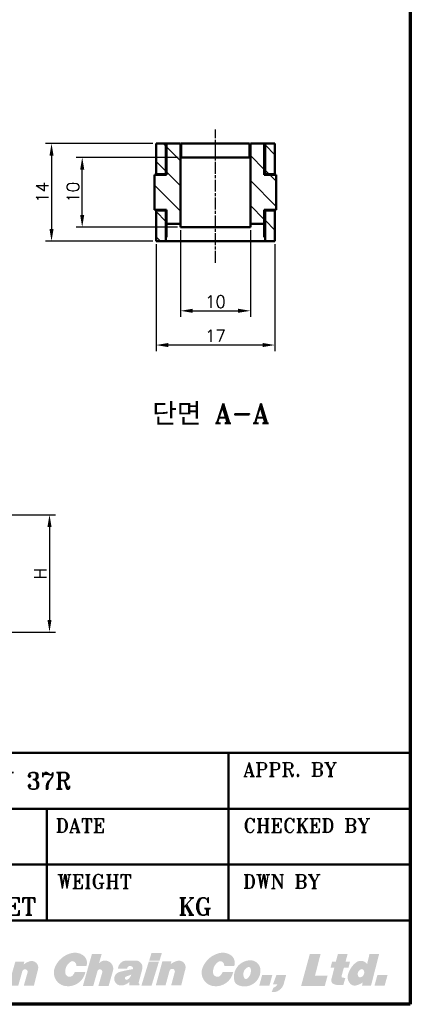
# Model space of a CAD drawing. Header units: millimetres. Extents: x 10 to 330, y 10 to 239.
# Tile 4 of 8: x 274 to 330, y 10 to 151. Entities that reach past the tile are written whole.
import ezdxf

# ---------------------------------------------------------------- set-up
doc = ezdxf.new("R2010")
doc.units = ezdxf.units.MM
doc.header["$LTSCALE"] = 0.3
doc.linetypes.add('CHAIN', pattern=[0.35429999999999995, 0.2362, -0.0295, 0.0591, -0.0295])
doc.layers.add('DIM', color=3, linetype='Continuous')
for name, color, linetype, lineweight in [('경계(ISO)', 7, 'Continuous', 70), ('기호(ISO)', 7, 'Continuous', 25), ('외형선(ISO)', 7, 'Continuous', 50), ('제목(ISO)', 7, 'Continuous', 50), ('중심선(ISO)', 1, 'CHAIN', 25), ('해치 (ISO)', 3, 'Continuous', 18)]:
    doc.layers.add(name, color=color, linetype=linetype, lineweight=lineweight)
doc.styles.get("Standard").update_dxf_attribs({"font": 'romans.shx'})
doc.styles.add('주 문자 (ISO)', font='tahoma.ttf')
doc.styles.add('한신 주석 텍스트', font='RomanT.shx')
doc.dimstyles.new('ISO-25', dxfattribs={"dimscale": 0.7, "dimtxt": 2.5, "dimasz": 2.5, "dimexe": 1.25, "dimexo": 0.625, "dimtad": 1, "dimtxsty": 'Standard', "dimcen": 2.5, "dimclrt": 7, "dimadec": 0, "dimazin": 0, "dimtfac": 1, "dimtmove": 0, "dimatfit": 3, "dimfxl": 1, "dimarcsym": 0})

# ---------------------------------------------------------------- blocks, each defined once
blk = doc.blocks.new('*D185')
at = {"layer": 'Defpoints', "color": 0, "transparency": 16777216}
for p in [(293.6080312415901, 133.2564805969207), (278.6515414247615, 119.2565031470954), (293.6080312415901, 119.2565031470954)]:
    blk.add_point(p, dxfattribs=at)
at = {"layer": 'DIM', "color": 0, "lineweight": -2, "transparency": 16777216}
for p, q in [((293.1705312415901, 133.2564805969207), (277.7765414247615, 133.2564805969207)), ((278.6515414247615, 131.5064805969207), (278.6515414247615, 121.0065031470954)), ((293.1705312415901, 119.2565031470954), (277.7765414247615, 119.2565031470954))]:
    blk.add_line(p, q, dxfattribs=at)
at = {"layer": 'DIM', "color": 0, "transparency": 16777216}
for points in [[(278.3598747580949, 131.5064805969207), (278.9432080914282, 131.5064805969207), (278.6515414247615, 133.2564805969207)], [(278.3598747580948, 121.0065031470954), (278.9432080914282, 121.0065031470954), (278.6515414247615, 119.2565031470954)]]:
    blk.add_solid(points, dxfattribs=at)
at = {"layer": 'DIM', "color": 7, "transparency": 16777216, "insert": (277.3390414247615, 126.2564918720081), "char_height": 1.75, "attachment_point": 5, "rotation": 90}
blk.add_mtext('14', dxfattribs=at)
blk = doc.blocks.new('*D186')
at = {"layer": 'Defpoints', "color": 0, "transparency": 16777216}
for p in [(283.0425469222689, 131.2565016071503), (297.2080312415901, 131.2565016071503), (297.1080312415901, 121.2565031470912)]:
    blk.add_point(p, dxfattribs=at)
at = {"layer": 'DIM', "color": 0, "lineweight": -2, "transparency": 16777216}
for p, q in [((296.7705312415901, 131.2565016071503), (282.1675469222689, 131.2565016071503)), ((283.0425469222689, 123.0065031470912), (283.0425469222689, 129.5065016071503)), ((296.6705312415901, 121.2565031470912), (282.1675469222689, 121.2565031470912))]:
    blk.add_line(p, q, dxfattribs=at)
at = {"layer": 'DIM', "color": 0, "transparency": 16777216}
for points in [[(282.7508802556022, 129.5065016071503), (283.3342135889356, 129.5065016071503), (283.0425469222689, 131.2565016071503)], [(282.7508802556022, 123.0065031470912), (283.3342135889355, 123.0065031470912), (283.0425469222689, 121.2565031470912)]]:
    blk.add_solid(points, dxfattribs=at)
at = {"layer": 'DIM', "color": 7, "transparency": 16777216, "insert": (281.7300469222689, 126.2565023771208), "char_height": 1.75, "attachment_point": 5, "rotation": 90}
blk.add_mtext('10', dxfattribs=at)
blk = doc.blocks.new('*D187')
at = {"layer": 'Defpoints', "color": 0, "transparency": 16777216}
for p in [(293.6080312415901, 119.2565031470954), (310.6080312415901, 119.2565031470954), (293.6080312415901, 104.3895705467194)]:
    blk.add_point(p, dxfattribs=at)
at = {"layer": 'DIM', "color": 0, "lineweight": -2, "transparency": 16777216}
for p, q in [((293.6080312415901, 118.8190031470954), (293.6080312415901, 103.5145705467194)), ((310.6080312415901, 118.8190031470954), (310.6080312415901, 103.5145705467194)), ((308.8580312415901, 104.3895705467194), (295.3580312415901, 104.3895705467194))]:
    blk.add_line(p, q, dxfattribs=at)
at = {"layer": 'DIM', "color": 0, "transparency": 16777216}
for points in [[(295.3580312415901, 104.6812372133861), (295.3580312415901, 104.0979038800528), (293.6080312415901, 104.3895705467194)], [(308.8580312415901, 104.6812372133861), (308.8580312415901, 104.0979038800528), (310.6080312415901, 104.3895705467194)]]:
    blk.add_solid(points, dxfattribs=at)
at = {"layer": 'DIM', "color": 7, "transparency": 16777216, "insert": (302.1080312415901, 105.7020705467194), "char_height": 1.75, "attachment_point": 5}
blk.add_mtext('17', dxfattribs=at)
blk = doc.blocks.new('*D188')
at = {"layer": 'Defpoints', "color": 0, "transparency": 16777216}
for p in [(297.1080312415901, 121.2565031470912), (307.1080312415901, 121.2565031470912), (307.1080312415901, 109.2912568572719)]:
    blk.add_point(p, dxfattribs=at)
at = {"layer": 'DIM', "color": 0, "lineweight": -2, "transparency": 16777216}
for p, q in [((297.1080312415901, 120.8190031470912), (297.1080312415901, 108.4162568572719)), ((307.1080312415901, 120.8190031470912), (307.1080312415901, 108.4162568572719)), ((298.8580312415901, 109.2912568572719), (305.3580312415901, 109.2912568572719))]:
    blk.add_line(p, q, dxfattribs=at)
at = {"layer": 'DIM', "color": 0, "transparency": 16777216}
for points in [[(298.8580312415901, 109.5829235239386), (298.8580312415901, 108.9995901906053), (297.1080312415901, 109.2912568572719)], [(305.3580312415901, 109.5829235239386), (305.3580312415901, 108.9995901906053), (307.1080312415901, 109.2912568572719)]]:
    blk.add_solid(points, dxfattribs=at)
at = {"layer": 'DIM', "color": 7, "transparency": 16777216, "insert": (302.1080312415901, 110.6037568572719), "char_height": 1.75, "attachment_point": 5}
blk.add_mtext('10', dxfattribs=at)
blk = doc.blocks.new('*D202')
at = {"layer": 'Defpoints', "color": 0, "transparency": 16777216}
for p in [(264.9986056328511, 80.09608660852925), (272.1986056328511, 63.29608660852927), (278.363363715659, 63.29608660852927)]:
    blk.add_point(p, dxfattribs=at)
at = {"layer": 'DIM', "color": 0, "lineweight": -2, "transparency": 16777216}
for p, q in [((265.4361056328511, 80.09608660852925), (279.238363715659, 80.09608660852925)), ((278.363363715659, 78.34608660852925), (278.363363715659, 65.04608660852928)), ((272.6361056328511, 63.29608660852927), (279.238363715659, 63.29608660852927))]:
    blk.add_line(p, q, dxfattribs=at)
at = {"layer": 'DIM', "color": 0, "transparency": 16777216}
for points in [[(278.0716970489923, 78.34608660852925), (278.6550303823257, 78.34608660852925), (278.363363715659, 80.09608660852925)], [(278.0716970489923, 65.04608660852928), (278.6550303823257, 65.04608660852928), (278.363363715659, 63.29608660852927)]]:
    blk.add_solid(points, dxfattribs=at)
at = {"layer": 'DIM', "color": 7, "transparency": 16777216, "insert": (277.050863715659, 71.69608660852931), "char_height": 1.75, "attachment_point": 5, "rotation": 90}
blk.add_mtext('H', dxfattribs=at)

msp = doc.modelspace()

# ---------------------------------------------------------------- hatches: boundary and pattern name
at = {"layer": '해치 (ISO)'}
h = msp.add_hatch(dxfattribs=at)
h.set_pattern_fill('ANSI31', color=256, scale=20.32, angle=90, style=0)
h.set_pattern_definition([(135, (2.000001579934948, 1.999999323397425), (-1.796051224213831, -1.796051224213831), [])])
h.paths.add_polyline_path([(309.2080312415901, 133.2564805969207), (309.2080312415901, 128.8564302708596), (310.6080312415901, 128.8564302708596), (310.6080312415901, 133.2564805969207)])
h.paths.add_polyline_path([(309.2080312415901, 123.65659039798), (309.2080312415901, 119.2565400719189), (310.6080312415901, 119.2565400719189), (310.6080312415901, 123.65659039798)])
h.paths.add_polyline_path([(293.4080312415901, 128.756427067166), (293.4080312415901, 123.7565935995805), (295.1080312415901, 123.7565935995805), (295.1080312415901, 121.7565102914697), (297.1080312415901, 121.7565102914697), (297.1080312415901, 133.2565102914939), (295.1080312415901, 133.2565102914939), (295.1080312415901, 128.756427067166)])
h.paths.add_polyline_path([(309.1080312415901, 128.756427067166), (309.1080312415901, 133.2565102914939), (307.1080312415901, 133.2565102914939), (307.1080312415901, 121.7565102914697), (309.1080312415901, 121.7565102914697), (309.1080312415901, 123.7565935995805), (310.8080312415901, 123.7565935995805), (310.8080312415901, 128.756427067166)])
h.paths.add_polyline_path([(295.0080312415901, 119.2565400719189), (295.0080312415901, 123.65659039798), (293.6080312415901, 123.65659039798), (293.6080312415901, 119.2565400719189)])
h.paths.add_polyline_path([(295.0080312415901, 128.8564302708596), (295.0080312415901, 133.2564805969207), (293.6080312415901, 133.2564805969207), (293.6080312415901, 128.8564302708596)])
h = msp.add_hatch(color=7, dxfattribs=at)
edge = h.paths.add_edge_path()
edge.add_line((282.2130292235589, 15.47285592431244), (283.6438633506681, 15.47285592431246))
edge.add_arc((282.3832227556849, 15.9354163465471), 1.342824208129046, 339.8506555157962, 415.660920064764)
edge.add_arc((282.0082140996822, 15.38647887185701), 2.007627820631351, 55.66092006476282, 102.5505225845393)
edge.add_arc((282.3200906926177, 13.98554167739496), 3.442860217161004, 102.5505225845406, 158.27268457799)
edge.add_arc((280.9340875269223, 14.53786488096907), 1.950859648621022, 158.2726845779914, 262.4542726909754)
edge.add_arc((281.0112833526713, 15.12063098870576), 2.538716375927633, 262.4542726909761, 348.8612562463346)
edge.add_line((283.5021760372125, 14.63018785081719), (281.9889948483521, 14.63018785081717))
edge.add_arc((279.9304974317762, 15.5581807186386), 2.258004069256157, 322.4703846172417, 335.73363402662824, ccw=False)
edge.add_arc((281.2317249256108, 14.55864472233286), 0.6171917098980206, 185.5092623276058, 322.4703846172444, ccw=False)
edge.add_arc((282.3101601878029, 14.66266218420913), 1.700631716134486, 120.84471607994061, 185.5092623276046, ccw=False)
edge.add_arc((281.6477512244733, 15.77189437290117), 0.408663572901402, 70.46878331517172, 120.8447160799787, ccw=False)
edge.add_arc((281.567103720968, 15.54454657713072), 0.6498917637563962, -6.333282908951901, 70.4687833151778, ccw=False)
h = msp.add_hatch(color=7, dxfattribs=at)
edge = h.paths.add_edge_path()
edge.add_line((283.1406956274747, 12.64121063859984), (284.6287279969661, 12.64121063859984))
edge.add_line((284.6287279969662, 12.64121063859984), (285.2289517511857, 14.75165302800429))
edge.add_arc((285.5682693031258, 14.65514887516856), 0.3527739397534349, -15.87610207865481, 164.1238979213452, ccw=False)
edge.add_line((285.9075868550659, 14.55864472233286), (285.3622559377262, 12.64121063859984))
edge.add_line((285.3622559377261, 12.64121063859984), (286.8293673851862, 12.64121063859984))
edge.add_line((286.8293673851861, 12.64121063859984), (287.3762938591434, 14.56425484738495))
edge.add_arc((286.150218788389, 15.09062925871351), 1.334290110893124, 336.7653479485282, 365.3220899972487)
edge.add_arc((286.3212150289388, 15.10655859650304), 1.162553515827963, 5.322089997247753, 138.548224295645)
edge.add_line((285.4498658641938, 15.87615674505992), (285.8211506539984, 17.1816285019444))
edge.add_line((285.8211506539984, 17.18162850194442), (284.4320204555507, 17.18162850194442))
edge.add_line((284.4320204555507, 17.18162850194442), (283.1406956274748, 12.64121063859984))
for points in [[(292.6276656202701, 16.25699287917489), (294.1101743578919, 16.25699287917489), (294.4429250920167, 17.33763246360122), (292.9604163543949, 17.33763246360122)], [(314.3753604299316, 12.64121063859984), (317.7631125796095, 12.64121063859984), (318.1563398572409, 14.08205174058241), (316.3587685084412, 14.08205174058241), (317.1510067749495, 17.18162850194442), (315.6145089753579, 17.18162850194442)], [(292.9704900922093, 12.68960342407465), (291.5181337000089, 12.68960342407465), (292.5760229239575, 16.12519906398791), (294.0283793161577, 16.12519906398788)], [(308.3871500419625, 12.68960342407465), (309.8394511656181, 12.68960342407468), (310.2481439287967, 14.18711228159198), (308.7958428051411, 14.18711228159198)], [(326.3335022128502, 12.68960342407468), (324.8812010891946, 12.68960342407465), (325.2898938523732, 14.18711228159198), (326.7421949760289, 14.18711228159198)]]:
    msp.add_hatch(color=7, dxfattribs=at).paths.add_polyline_path(points)
h = msp.add_hatch(color=7, dxfattribs=at)
edge = h.paths.add_edge_path()
edge.add_line((303.1449910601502, 14.63018785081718), (304.6581722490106, 14.6301878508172))
edge.add_arc((302.1672795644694, 15.12063098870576), 2.538716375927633, 262.45427269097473, 348.8612562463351, ccw=False)
edge.add_arc((302.0900837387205, 14.53786488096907), 1.950859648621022, 158.2726845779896, 262.4542726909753, ccw=False)
edge.add_arc((303.4760869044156, 13.98554167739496), 3.442860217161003, 102.55052258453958, 158.2726845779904, ccw=False)
edge.add_arc((303.1642103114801, 15.38647887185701), 2.007627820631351, 55.66092006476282, 102.55052258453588, ccw=False)
edge.add_arc((303.539218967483, 15.9354163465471), 1.342824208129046, -20.149344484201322, 55.660920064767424, ccw=False)
edge.add_line((304.7998595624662, 15.47285592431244), (303.3690254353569, 15.47285592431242))
edge.add_arc((302.7230999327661, 15.54454657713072), 0.6498917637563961, 353.6667170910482, 430.4687833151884)
edge.add_arc((302.8037474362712, 15.77189437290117), 0.408663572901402, 70.46878331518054, 120.8447160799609)
edge.add_arc((303.4661563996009, 14.66266218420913), 1.700631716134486, 120.8447160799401, 185.5092623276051)
edge.add_arc((302.387721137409, 14.55864472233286), 0.6171917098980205, 185.5092623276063, 322.4703846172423)
edge.add_arc((301.0864936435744, 15.5581807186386), 2.258004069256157, 322.4703846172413, 335.7336340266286)
h = msp.add_hatch(color=7, dxfattribs=at)
edge = h.paths.add_edge_path()
edge.add_line((318.8109530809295, 16.12275657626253), (318.5904498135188, 15.26005297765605))
edge.add_line((318.5904498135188, 15.26005297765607), (319.1334155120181, 15.26005297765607))
edge.add_line((319.1334155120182, 15.26005297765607), (318.7007014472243, 13.56708948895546))
edge.add_arc((319.2630285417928, 13.42336114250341), 0.5804046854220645, 165.662409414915, 251.3911960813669)
edge.add_arc((319.8508433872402, 15.16913020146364), 2.422478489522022, 251.3911960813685, 270)
edge.add_line((319.8508433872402, 12.74665171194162), (320.4123689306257, 12.74665171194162))
edge.add_line((320.4123689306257, 12.74665171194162), (320.7033246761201, 13.76227961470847))
edge.add_line((320.7033246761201, 13.76227961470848), (320.2955163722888, 13.82198650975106))
edge.add_arc((320.3192685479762, 13.98421793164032), 0.1639609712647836, 164.7348656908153, 261.6705490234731, ccw=False)
edge.add_line((320.1610924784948, 14.0273865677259), (320.4975057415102, 15.26005297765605))
edge.add_line((320.4975057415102, 15.26005297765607), (321.1590298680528, 15.26005297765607))
edge.add_line((321.1590298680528, 15.26005297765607), (321.3795331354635, 16.12275657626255))
edge.add_line((321.3795331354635, 16.12275657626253), (320.7347303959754, 16.12275657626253))
edge.add_line((320.7347303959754, 16.12275657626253), (321.0237125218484, 17.1816285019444))
edge.add_line((321.0237125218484, 17.18162850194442), (319.6336661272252, 17.18162850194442))
edge.add_line((319.6336661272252, 17.18162850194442), (319.3446840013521, 16.12275657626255))
edge.add_line((319.3446840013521, 16.12275657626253), (318.8109530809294, 16.12275657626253))
h = msp.add_hatch(color=7, dxfattribs=at)
edge = h.paths.add_edge_path(flags=0)
edge.add_arc((323.0640499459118, 14.73263894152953), 0.3032551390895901, 27.34228327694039, 108.5514228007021)
edge.add_arc((323.1986115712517, 14.33167293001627), 0.7261978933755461, 108.5514228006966, 206.0994410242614)
edge.add_arc((322.7909732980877, 14.13197793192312), 0.2722738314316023, 206.0994410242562, 280.5532295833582)
edge.add_arc((322.7128969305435, 14.55106704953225), 0.6985737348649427, 280.5532295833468, 387.3422832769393)
edge = h.paths.add_edge_path()
edge.add_line((323.0879711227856, 12.68960342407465), (324.3837243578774, 12.68960342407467))
edge.add_line((324.3837243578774, 12.68960342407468), (325.5406468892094, 17.20744493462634))
edge.add_line((325.5406468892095, 17.20744493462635), (324.1639090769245, 17.20744493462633))
edge.add_line((324.1639090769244, 17.20744493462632), (323.8220282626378, 15.77189437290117))
edge.add_arc((322.9235575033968, 15.10174205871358), 1.120871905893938, 36.7185598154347, 127.3581428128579)
edge.add_arc((324.1882016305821, 13.44514942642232), 3.205008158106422, 127.3581428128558, 167.6690583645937)
edge.add_arc((322.3111145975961, 13.85548259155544), 1.283594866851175, 167.6690583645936, 229.9230846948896)
edge.add_arc((322.0249526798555, 13.51537636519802), 0.839116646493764, 229.9230846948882, 280.231560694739)
edge.add_arc((321.7466184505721, 15.05741880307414), 2.406077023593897, 280.2315606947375, 306.9859048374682)
edge.add_line((323.1941589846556, 13.135484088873), (323.0879711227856, 12.68960342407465))
h = msp.add_hatch(color=7, dxfattribs=at)
edge = h.paths.add_edge_path()
edge.add_arc((274.8499717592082, 14.63358863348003), 0.3895718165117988, 356.6459827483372, 524.1238979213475)
edge.add_line((274.4752599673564, 14.7401591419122), (273.8886107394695, 12.67744604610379))
edge.add_line((273.8886107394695, 12.6774460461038), (272.4937930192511, 12.6774460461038))
edge.add_line((272.4937930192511, 12.6774460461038), (273.4626880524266, 16.0841708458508))
edge.add_line((273.4626880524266, 16.08417084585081), (274.749518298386, 16.08417084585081))
edge.add_line((274.7495182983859, 16.08417084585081), (274.6679586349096, 15.70355910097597))
edge.add_arc((276.2201116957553, 13.79851565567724), 2.457309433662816, 105.45909696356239, 129.1717679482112, ccw=False)
edge.add_arc((275.8159149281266, 15.26005297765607), 0.9409102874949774, -14.337590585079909, 105.45909696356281, ccw=False)
edge.add_line((276.7275191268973, 15.02705093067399), (276.1269703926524, 12.67744604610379))
edge.add_line((276.1269703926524, 12.6774460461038), (274.6890185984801, 12.6774460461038))
edge.add_line((274.6890185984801, 12.6774460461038), (275.2388762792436, 14.61079664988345))
h = msp.add_hatch(color=7, dxfattribs=at)
edge = h.paths.add_edge_path(flags=0)
edge.add_arc((288.650744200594, 14.77480658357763), 1.526065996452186, 306.1770774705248, 339.9442206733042)
edge.add_line((290.0842683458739, 14.25146544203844), (289.3213635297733, 13.97504210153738))
edge.add_arc((289.4055971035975, 13.74256463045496), 0.2472672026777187, 109.9169737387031, 306.1770774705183)
edge = h.paths.add_edge_path()
edge.add_arc((290.6997545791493, 15.29406498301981), 0.9720767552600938, 345.0000000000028, 450)
edge.add_line((290.6997545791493, 16.26614173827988), (289.4117798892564, 16.26614173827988))
edge.add_arc((289.4117798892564, 15.00474211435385), 1.261399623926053, 90, 175.5251169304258)
edge.add_line((288.1542254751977, 15.10315911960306), (289.4587757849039, 15.10315911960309))
edge.add_arc((289.8968492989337, 15.05421669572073), 0.4407990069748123, 22.510015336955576, 173.6252393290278, ccw=False)
edge.add_arc((290.1571417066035, 15.16208665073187), 0.1590401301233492, -81.62602272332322, 22.51001533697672, ccw=False)
edge.add_arc((292.3605411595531, 0.1936553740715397), 14.97069562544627, 98.3739772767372, 105.54587444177)
edge.add_arc((288.6131417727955, 13.66444926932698), 0.9883749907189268, 105.5458744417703, 281.2817095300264)
edge.add_arc((288.4045639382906, 14.7100163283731), 2.054543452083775, 281.2817095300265, 311.9634611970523)
edge.add_line((289.7783478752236, 13.18231658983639), (289.7783478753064, 12.71597961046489))
edge.add_line((289.7783478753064, 12.71597961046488), (291.1976239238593, 12.71597961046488))
edge.add_line((291.1976239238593, 12.71597961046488), (291.2485318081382, 12.9059704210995))
edge.add_arc((291.2941061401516, 13.07605614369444), 0.1760856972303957, 165.0000000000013, 254.9999999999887, ccw=False)
edge.add_line((291.1240204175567, 13.1216304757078), (291.6387086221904, 15.04247300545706))
h = msp.add_hatch(color=7, dxfattribs=at)
edge = h.paths.add_edge_path()
edge.add_line((294.5137667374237, 16.14270146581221), (295.8005969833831, 16.14270146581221))
edge.add_line((295.8005969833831, 16.14270146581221), (295.7190373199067, 15.76208972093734))
edge.add_arc((297.2361247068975, 13.82900526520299), 2.457309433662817, 102.67578741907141, 128.124872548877, ccw=False)
edge.add_arc((296.9033752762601, 15.3084457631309), 0.9409102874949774, -14.33759058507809, 102.67578741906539, ccw=False)
edge.add_line((297.8149794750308, 15.07544371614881), (297.2144307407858, 12.72583883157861))
edge.add_line((297.2144307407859, 12.72583883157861), (295.7764789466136, 12.72583883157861))
edge.add_line((295.7764789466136, 12.72583883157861), (296.3056896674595, 14.66494275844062))
edge.add_arc((295.917269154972, 14.69487110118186), 0.389571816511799, 355.5939858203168, 524.7348656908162)
edge.add_line((295.5414422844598, 14.7974399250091), (294.976071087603, 12.72583883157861))
edge.add_line((294.976071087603, 12.72583883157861), (293.5812533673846, 12.72583883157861))
edge.add_line((293.5812533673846, 12.72583883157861), (294.5137667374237, 16.14270146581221))
h = msp.add_hatch(color=7, dxfattribs=at)
edge = h.paths.add_edge_path(flags=0)
edge.add_arc((306.4838645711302, 13.9245309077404), 0.2910621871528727, 206.8671796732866, 308.4014125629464)
edge.add_arc((305.7874719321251, 14.80311525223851), 1.412165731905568, 308.4014125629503, 371.1188355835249)
edge.add_arc((306.8527218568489, 15.01247267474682), 0.3265378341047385, 11.11883558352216, 118.2068095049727)
edge.add_arc((307.2327510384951, 14.30392346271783), 1.130567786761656, 118.2068095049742, 206.8671796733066)
edge = h.paths.add_edge_path()
edge.add_arc((305.6767827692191, 13.5671998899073), 0.8794606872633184, 193.9185153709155, 245.2402045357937)
edge.add_arc((306.2675959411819, 14.84819666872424), 2.290138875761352, 245.2402045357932, 361.4115331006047)
edge.add_arc((307.1285038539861, 14.86941020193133), 1.428969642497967, 1.411533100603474, 89.82538728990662)
edge.add_arc((307.1256295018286, 13.92625012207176), 2.372134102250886, 89.82538728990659, 193.9185153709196)
h = msp.add_hatch(color=7, dxfattribs=at)
edge = h.paths.add_edge_path()
edge.add_line((310.8350445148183, 14.17367934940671), (312.2293512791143, 14.17367934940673))
edge.add_line((312.2293512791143, 14.17367934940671), (311.8902521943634, 12.93117170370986))
edge.add_arc((310.3249481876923, 13.35836678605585), 1.622551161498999, 264.33877723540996, 344.73486569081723, ccw=False)
edge.add_line((310.1648895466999, 11.74372951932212), (310.4021562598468, 12.37644076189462))
edge.add_arc((310.2271981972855, 13.17378766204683), 0.8163163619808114, 282.3760056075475, 338.4014193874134)
edge.add_line((310.9861973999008, 12.87330036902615), (310.3474024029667, 12.87330036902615))
edge.add_line((310.3474024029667, 12.87330036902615), (310.8350445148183, 14.17367934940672))

# ---------------------------------------------------------------- linework, layer by layer
at = {"layer": '경계(ISO)'}
for p, q in [((330.000001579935, 231.5999993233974), (330.000001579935, 9.999999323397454)), ((330.000001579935, 9.999999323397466), (10.00000157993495, 9.999999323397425))]:
    msp.add_line(p, q, dxfattribs=at)
at = {"layer": '외형선(ISO)'}
for p, q in [((295.1080312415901, 133.2565031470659), (293.6080312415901, 133.2565031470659)), ((293.6080312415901, 133.2565031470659), (293.6080312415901, 133.2564805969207)), ((295.0080312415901, 133.2564805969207), (293.6080312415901, 133.2564805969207)), ((293.6080312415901, 133.2564805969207), (293.6080312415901, 128.8564302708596)), ((295.0080312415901, 128.8564302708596), (295.0080312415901, 133.2564805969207)), ((295.0080312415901, 132.662750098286), (295.1080312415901, 132.662750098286)), ((295.1080312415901, 133.2565102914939), (295.1080312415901, 128.756427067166)), ((297.1080312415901, 133.2565102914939), (295.1080312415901, 133.2565102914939)), ((297.1080312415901, 121.7565102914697), (297.1080312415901, 133.2565102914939)), ((297.2080312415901, 133.2565016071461), (307.0080312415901, 133.2565016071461)), ((297.2080312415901, 133.2565016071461), (297.2080312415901, 131.2565016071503)), ((307.0080312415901, 133.2565016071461), (307.0080312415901, 131.2565016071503)), ((307.1080312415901, 133.2565102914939), (307.1080312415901, 121.7565102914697)), ((309.1080312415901, 133.2565102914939), (307.1080312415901, 133.2565102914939)), ((309.1080312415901, 128.756427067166), (309.1080312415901, 133.2565102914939)), ((309.1080312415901, 133.2565031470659), (310.6080312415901, 133.2565031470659)), ((309.2080312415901, 132.662750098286), (309.1080312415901, 132.662750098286)), ((309.2080312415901, 133.2564805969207), (309.2080312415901, 128.8564302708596)), ((310.6080312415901, 133.2564805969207), (309.2080312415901, 133.2564805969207)), ((310.6080312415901, 133.2565031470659), (310.6080312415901, 133.2564805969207)), ((310.6080312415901, 128.8564302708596), (310.6080312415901, 133.2564805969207)), ((295.1080312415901, 131.5560898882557), (295.0080312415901, 131.5560898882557)), ((297.2080312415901, 131.2565016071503), (307.0080312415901, 131.2565016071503)), ((309.2080312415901, 131.5560898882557), (309.1080312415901, 131.5560898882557)), ((293.4080312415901, 128.756427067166), (293.4080312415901, 123.7565935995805)), ((295.1080312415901, 128.756427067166), (293.4080312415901, 128.756427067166)), ((293.6080312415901, 128.8564302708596), (295.0080312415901, 128.8564302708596)), ((293.6080312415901, 128.8564302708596), (293.6080312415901, 128.756427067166)), ((295.0080312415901, 128.756427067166), (295.0080312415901, 128.8564302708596)), ((310.8080312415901, 128.756427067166), (309.1080312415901, 128.756427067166)), ((309.2080312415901, 128.8564302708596), (310.6080312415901, 128.8564302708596)), ((309.2080312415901, 128.756427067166), (309.2080312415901, 128.8564302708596)), ((310.6080312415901, 128.8564302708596), (310.6080312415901, 128.756427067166)), ((310.8080312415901, 123.7565935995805), (310.8080312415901, 128.756427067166)), ((293.4080312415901, 123.7565935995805), (295.1080312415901, 123.7565935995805)), ((293.6080312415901, 123.7565935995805), (293.6080312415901, 123.65659039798)), ((295.0080312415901, 123.65659039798), (293.6080312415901, 123.65659039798)), ((293.6080312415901, 123.65659039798), (293.6080312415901, 119.2565400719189)), ((295.0080312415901, 123.65659039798), (295.0080312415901, 123.7565935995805)), ((295.0080312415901, 119.2565400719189), (295.0080312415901, 123.65659039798)), ((295.1080312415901, 123.7565935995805), (295.1080312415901, 121.7565102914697)), ((309.1080312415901, 121.7565102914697), (309.1080312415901, 123.7565935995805)), ((309.1080312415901, 123.7565935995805), (310.8080312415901, 123.7565935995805)), ((309.2080312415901, 123.65659039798), (309.2080312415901, 123.7565935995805)), ((309.2080312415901, 123.65659039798), (309.2080312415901, 119.2565400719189)), ((310.6080312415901, 123.65659039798), (309.2080312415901, 123.65659039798)), ((310.6080312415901, 123.7565935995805), (310.6080312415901, 123.65659039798)), ((310.6080312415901, 119.2565400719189), (310.6080312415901, 123.65659039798)), ((295.1080312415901, 121.7565102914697), (297.1080312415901, 121.7565102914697)), ((295.1080312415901, 121.7565031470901), (295.1080312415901, 119.8502561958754)), ((297.1080312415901, 121.2565031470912), (297.1080312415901, 121.7565031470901)), ((297.1080312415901, 121.2565031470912), (307.1080312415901, 121.2565031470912)), ((307.1080312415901, 121.7565102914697), (309.1080312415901, 121.7565102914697)), ((307.1080312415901, 121.2565031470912), (307.1080312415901, 121.7565031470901)), ((309.1080312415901, 121.7565031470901), (309.1080312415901, 119.8502561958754)), ((295.0080312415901, 120.9569307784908), (295.1080312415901, 120.9569307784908)), ((295.1080312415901, 119.8502561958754), (295.0080312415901, 119.8502561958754)), ((309.1080312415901, 120.9569307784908), (309.2080312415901, 120.9569307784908)), ((309.1080312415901, 119.8502561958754), (309.2080312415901, 119.8502561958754)), ((293.6080312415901, 119.2565400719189), (295.0080312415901, 119.2565400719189)), ((293.6080312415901, 119.2565400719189), (293.6080312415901, 119.2565031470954)), ((293.6080312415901, 119.2565031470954), (310.6080312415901, 119.2565031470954)), ((309.2080312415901, 119.2565400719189), (310.6080312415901, 119.2565400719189)), ((310.6080312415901, 119.2565400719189), (310.6080312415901, 119.2565031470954))]:
    msp.add_line(p, q, dxfattribs=at)
at = {"layer": '제목(ISO)'}
for p, q in [((226.0000015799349, 45.99999932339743), (330.0000015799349, 45.99999932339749)), ((304.000001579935, 45.99999932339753), (304.000001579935, 21.99999932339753)), ((330.0000015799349, 45.99999932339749), (330.000001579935, 9.999999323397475)), ((226.0000015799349, 37.99999932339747), (330.000001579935, 37.99999932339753)), ((278.0000015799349, 37.99999932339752), (278.0000015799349, 21.99999932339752)), ((226.0000015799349, 29.99999932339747), (330.000001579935, 29.99999932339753)), ((226.0000015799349, 21.99999932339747), (330.000001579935, 21.99999932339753)), ((330.000001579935, 9.999999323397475), (226.0000015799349, 9.999999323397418))]:
    msp.add_line(p, q, dxfattribs=at)
at = {"layer": '중심선(ISO)', "linetype": 'CHAIN', "ltscale": 23.99096870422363}
msp.add_line((302.1080312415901, 116.1542404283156), (302.1080312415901, 135.2565102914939), dxfattribs=at)

# ---------------------------------------------------------------- texts
at = {"layer": '기호(ISO)', "color": 2, "insert": (293.0670939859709, 93.00016595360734), "char_height": 2.799999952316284, "attachment_point": 7, "style": '한신 주석 텍스트'}
msp.add_mtext('단면 A-A', dxfattribs=at)
at = {"layer": '제목(ISO)', "attachment_point": 5, "style": '주 문자 (ISO)'}
for s, insert, char_height in [('{\\fRomanT|b0|i0|c0|p2;APPR. BY}', (312.800001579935, 43.59999932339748), 2), ('{\\fRomanT|b0|i0|c0|p2;HSP 0130-1BN 37R}', (264.4000015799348, 41.99999932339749), 2.4), ('{\\fRomanT|b0|i0|c0|p2;DATE}', (282.8000015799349, 35.59999932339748), 2), ('{\\fRomanT|b0|i0|c0|p2;CHECKED BY}', (315.2000015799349, 35.59999932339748), 2), ('{\\fRomanT|b0|i0|c0|p2;WEIGHT}', (284.8000015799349, 27.59999932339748), 2), ('{\\fRomanT|b0|i0|c0|p2;DWN BY}', (311.600001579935, 27.59999932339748), 2), ('\\fRomanT|b0|i0;\\H2.5000;SET', (273.2000015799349, 23.99999932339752), 2), ('\\fRomanT|b0|i0;\\H2.5000;KG', (299.200001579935, 23.99999932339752), 2)]:
    msp.add_mtext(s, dxfattribs=dict(at, insert=insert, char_height=char_height))

# ---------------------------------------------------------------- dimensions: what is measured, and where the dimension line sits
at = {"layer": 'DIM'}
for base, p1, p2, picture, middle in [((278.6515414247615, 119.2565031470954), (293.6080312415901, 133.2564805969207), (293.6080312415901, 119.2565031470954), '*D185', (277.3390414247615, 126.2564918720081)), ((283.0425469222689, 131.2565016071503), (297.1080312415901, 121.2565031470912), (297.2080312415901, 131.2565016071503), '*D186', (281.7300469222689, 126.2565023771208))]:
    dim = msp.add_linear_dim(base=base, p1=p1, p2=p2, angle=90, dimstyle='ISO-25', dxfattribs=at)
    dim.commit()
    dim.dimension.update_dxf_attribs({"geometry": picture, "text_midpoint": middle})
for base, p1, p2, picture, middle in [((307.1080312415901, 109.2912568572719), (297.1080312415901, 121.2565031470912), (307.1080312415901, 121.2565031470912), '*D188', (302.1080312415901, 110.6037568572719)), ((293.6080312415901, 104.3895705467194), (310.6080312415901, 119.2565031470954), (293.6080312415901, 119.2565031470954), '*D187', (302.1080312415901, 105.7020705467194))]:
    dim = msp.add_linear_dim(base=base, p1=p1, p2=p2, dimstyle='ISO-25', dxfattribs=at)
    dim.commit()
    dim.dimension.update_dxf_attribs({"geometry": picture, "text_midpoint": middle})
dim = msp.add_linear_dim(base=(278.363363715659, 63.29608660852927), p1=(264.9986056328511, 80.09608660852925), p2=(272.1986056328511, 63.29608660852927), angle=90, text='H', dimstyle='ISO-25', dxfattribs=at)
dim.commit()
dim.dimension.update_dxf_attribs({"geometry": '*D202', "text_midpoint": (277.050863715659, 71.69608660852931)})

doc.saveas('drawing.dxf')
